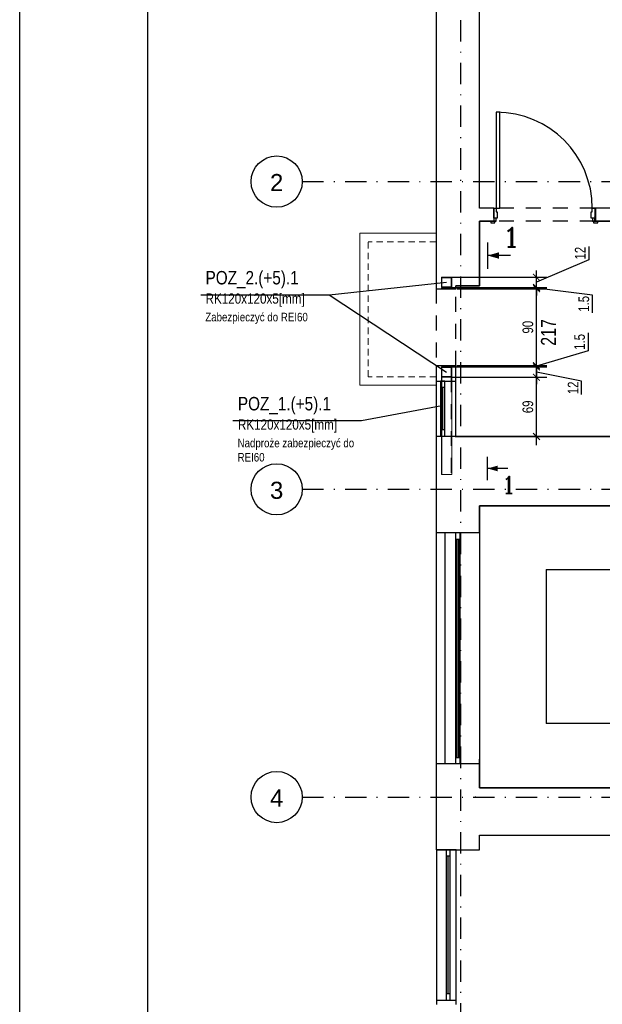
# Model space of a CAD drawing. Header units: metres. Extents: x -1886 to 3614, y -1128 to 1888.
# Tile 2 of 13: x -1886 to -1205, y -107 to 1045. Entities that reach past the tile are written whole.
import ezdxf
from ezdxf.enums import TextEntityAlignment as Align

# ---------------------------------------------------------------- set-up
doc = ezdxf.new("R2010")
doc.units = ezdxf.units.M
doc.header["$LTSCALE"] = 50
doc.header["$MEASUREMENT"] = 0
for name, pattern in [('DASHDOTX2', [1, 0.5, -0.25, 0, -0.25]), ('DO', [1, 0.5, -0.24, 0.02, -0.24]), ('DP', [0.63, 0.35, -0.28]), ('Przer. długie kreski', [0.25, 0.15, -0.1])]:
    doc.linetypes.add(name, pattern=pattern)
for name, color, linetype in [('A_osie', 7, 'Continuous'), ('A_ściany', 7, 'Continuous'), ('BS_ram', 2, 'Continuous'), ('BZ_osd', 1, 'DO'), ('BZ_txc', 1, 'Continuous'), ('BZ_txg', 3, 'Continuous'), ('BZ_txs', 2, 'Continuous'), ('BZ_wym', 1, 'Continuous'), ('K3_konstrukcja do wykonania', 2, 'Continuous'), ('K3_projektowane nadproza', 150, 'DP'), ('k3_sciany istn', 1, 'DP')]:
    doc.layers.add(name, color=color, linetype=linetype)
doc.styles.add('BIKTC', font='bikromsw.shx', dxfattribs={"width": 0.85})
doc.styles.add('BIKTS', font='bikromsw.shx', dxfattribs={"width": 0.85})
doc.styles.add('BIKWYM', font='bikromsw.shx', dxfattribs={"width": 0.8})
doc.styles.add('GENERATED_STYLE_1', font='arial.ttf')
doc.styles.add('ROMANC', font='ROMANC.SHX', dxfattribs={"width": 0.9})
doc.dimstyles.new('BZ_KP_50', dxfattribs={"dimscale": 0.5, "dimtxt": 25, "dimasz": 16, "dimexe": 24, "dimexo": 0, "dimgap": 0, "dimtad": 0, "dimdec": 1, "dimrnd": 0.5, "dimzin": 9, "dimdsep": 46, "dimtxsty": 'BIKWYM', "dimblk": 'ARCHTICK', "dimblk1": 'ARCHTICK', "dimblk2": 'WYM-KP', "dimcen": 0, "dimdle": 20, "dimclrd": 256, "dimclre": 256, "dimclrt": 7, "dimadec": 0, "dimazin": 0, "dimtfac": 0.033333, "dimtdec": 1, "dimtmove": 0, "dimatfit": 3, "dimfxl": 1, "dimtvp": 0.8, "dimtfillclr": 256, "dimtolj": 1, "dimarcsym": 0})

# ---------------------------------------------------------------- blocks, each defined once
blk = doc.blocks.new('ST2')
blk.add_line((13.77, 0), (0, 0))
blk.add_solid([(6.84, -1.95), (6.84, 1.95), (0, 0)])
blk = doc.blocks.new('eprzv')
blk.add_line((47.9, 0), (-47.9, 0))
at = {"xscale": 6, "yscale": 6, "zscale": 6, "rotation": 270}
blk.add_blockref('ST2', (0, 0), dxfattribs=at)
at = {"style": 'ROMANC'}
blk.add_attdef('PRZ', text='', height=70, rotation=270, dxfattribs=at).set_placement((32.1, -86), align=Align.CENTER)
blk = doc.blocks.new('_ArchTick')
at = {"color": 0, "linetype": 'ByBlock', "const_width": 0.15}
blk.add_lwpolyline([(-0.5, -0.5), (0.5, 0.5)], dxfattribs=at)
blk = doc.blocks.new('*D212')
at = {"layer": 'BZ_wym', "lineweight": -2}
for p, q in [((-1281.7, 547.4), (-1281.7, 636.8)), ((-1380.9, 626.8), (-1269.7, 626.8)), ((-1372, 557.4), (-1269.7, 557.4))]:
    blk.add_line(p, q, dxfattribs=at)
at = {"layer": 'Defpoints', "color": 0}
for p in [(-1380.9, 626.8), (-1281.7, 626.8), (-1372, 557.4)]:
    blk.add_point(p, dxfattribs=at)
at = {"layer": 'BZ_wym', "lineweight": -2, "xscale": 8, "yscale": 8, "zscale": 8}
for p, rotation in [((-1281.7, 626.8), 90), ((-1281.7, 557.4), 270)]:
    blk.add_blockref('_ArchTick', p, dxfattribs=dict(at, rotation=rotation))
at = {"layer": 'BZ_wym', "color": 7, "insert": (-1291.7, 592.1), "char_height": 12.5, "attachment_point": 5, "rotation": 90, "style": 'BIKWYM'}
blk.add_mtext('\\A1;69', dxfattribs=at)
blk = doc.blocks.new('WYM-KP')
blk.add_hatch(color=256).paths.add_polyline_path([(-3, 0, 1), (3, 0, 1)])
blk.add_circle((0, 0), 3)
blk = doc.blocks.new('*D213')
at = {"layer": 'BZ_wym', "lineweight": -2}
for p, q in [((-1281.7, 638.8), (-1281.7, 646.8)), ((-1380.9, 638.8), (-1269.7, 638.8)), ((-1281.7, 638.8), (-1281.7, 626.8)), ((-1380.9, 626.8), (-1269.7, 626.8)), ((-1228.8, 622.1), (-1281.7, 632.8)), ((-1281.7, 626.8), (-1281.7, 618.8)), ((-1228.8, 606.4), (-1228.8, 622.1))]:
    blk.add_line(p, q, dxfattribs=at)
at = {"layer": 'Defpoints', "color": 0}
for p in [(-1380.9, 638.8), (-1380.9, 626.8), (-1281.7, 626.8)]:
    blk.add_point(p, dxfattribs=at)
at = {"layer": 'BZ_wym', "lineweight": -2, "xscale": 8, "yscale": 8, "zscale": 8}
for p, rotation in [((-1281.7, 638.8), 270), ((-1281.7, 626.8), 90)]:
    blk.add_blockref('_ArchTick', p, dxfattribs=dict(at, rotation=rotation))
at = {"layer": 'BZ_wym', "color": 7, "insert": (-1238.8, 614.3), "char_height": 12.5, "attachment_point": 5, "rotation": 90, "style": 'BIKWYM'}
blk.add_mtext('\\A1;12', dxfattribs=at)
blk = doc.blocks.new('*D214')
at = {"layer": 'BZ_wym', "lineweight": -2}
for p, q in [((-1221.2, 678.5), (-1221.2, 657.7)), ((-1221.2, 657.7), (-1281.7, 639.6)), ((-1281.7, 640.3), (-1281.7, 648.3)), ((-1380.9, 638.8), (-1269.7, 638.8)), ((-1374.9, 640.3), (-1269.7, 640.3)), ((-1281.7, 638.8), (-1281.7, 640.3)), ((-1281.7, 638.8), (-1281.7, 630.8))]:
    blk.add_line(p, q, dxfattribs=at)
at = {"layer": 'Defpoints', "color": 0}
for p in [(-1380.9, 638.8), (-1374.9, 640.3), (-1281.7, 640.3)]:
    blk.add_point(p, dxfattribs=at)
at = {"layer": 'BZ_wym', "lineweight": -2, "xscale": 8, "yscale": 8, "zscale": 8}
for p, rotation in [((-1281.7, 640.3), 270), ((-1281.7, 638.8), 90)]:
    blk.add_blockref('_ArchTick', p, dxfattribs=dict(at, rotation=rotation))
at = {"layer": 'BZ_wym', "color": 7, "insert": (-1231.2, 668.1), "char_height": 12.5, "attachment_point": 5, "rotation": 90, "style": 'BIKWYM'}
blk.add_mtext('\\A1;1.5', dxfattribs=at)
blk = doc.blocks.new('*D215')
at = {"layer": 'BZ_wym', "lineweight": -2}
for p, q in [((-1281.7, 630.3), (-1281.7, 740.3)), ((-1374.9, 730.3), (-1269.7, 730.3)), ((-1374.9, 640.3), (-1269.7, 640.3))]:
    blk.add_line(p, q, dxfattribs=at)
at = {"layer": 'Defpoints', "color": 0}
for p in [(-1374.9, 730.3), (-1281.7, 730.3), (-1374.9, 640.3)]:
    blk.add_point(p, dxfattribs=at)
at = {"layer": 'BZ_wym', "lineweight": -2, "xscale": 8, "yscale": 8, "zscale": 8}
for p, rotation in [((-1281.7, 730.3), 90), ((-1281.7, 640.3), 270)]:
    blk.add_blockref('_ArchTick', p, dxfattribs=dict(at, rotation=rotation))
at = {"layer": 'BZ_wym', "color": 7, "insert": (-1291.7, 685.3), "char_height": 12.5, "attachment_point": 5, "rotation": 90, "style": 'BIKWYM'}
blk.add_mtext('\\A1;90', dxfattribs=at)
blk = doc.blocks.new('*D216')
at = {"layer": 'BZ_wym', "lineweight": -2}
for p, q in [((-1281.7, 731.8), (-1281.7, 739.8)), ((-1380.9, 731.8), (-1269.7, 731.8)), ((-1374.9, 730.3), (-1269.7, 730.3)), ((-1281.7, 731.8), (-1281.7, 730.3)), ((-1216.2, 722.9), (-1281.7, 731.1)), ((-1281.7, 730.3), (-1281.7, 722.3)), ((-1216.2, 702.2), (-1216.2, 722.9))]:
    blk.add_line(p, q, dxfattribs=at)
at = {"layer": 'Defpoints', "color": 0}
for p in [(-1380.9, 731.8), (-1374.9, 730.3), (-1281.7, 730.3)]:
    blk.add_point(p, dxfattribs=at)
at = {"layer": 'BZ_wym', "lineweight": -2, "xscale": 8, "yscale": 8, "zscale": 8}
for p, rotation in [((-1281.7, 731.8), 270), ((-1281.7, 730.3), 90)]:
    blk.add_blockref('_ArchTick', p, dxfattribs=dict(at, rotation=rotation))
at = {"layer": 'BZ_wym', "color": 7, "insert": (-1226.2, 712.6), "char_height": 12.5, "attachment_point": 5, "rotation": 90, "style": 'BIKWYM'}
blk.add_mtext('\\A1;1.5', dxfattribs=at)
blk = doc.blocks.new('*D217')
at = {"layer": 'BZ_wym', "lineweight": -2}
for p, q in [((-1220.5, 779.7), (-1220.5, 764)), ((-1220.5, 764), (-1281.7, 737.8)), ((-1281.7, 743.8), (-1281.7, 751.8)), ((-1380.9, 743.8), (-1269.7, 743.8)), ((-1281.7, 731.8), (-1281.7, 743.8)), ((-1380.9, 731.8), (-1269.7, 731.8)), ((-1281.7, 731.8), (-1281.7, 723.8))]:
    blk.add_line(p, q, dxfattribs=at)
at = {"layer": 'Defpoints', "color": 0}
for p in [(-1380.9, 743.8), (-1281.7, 743.8), (-1380.9, 731.8)]:
    blk.add_point(p, dxfattribs=at)
at = {"layer": 'BZ_wym', "lineweight": -2, "xscale": 8, "yscale": 8, "zscale": 8}
for p, rotation in [((-1281.7, 743.8), 270), ((-1281.7, 731.8), 90)]:
    blk.add_blockref('_ArchTick', p, dxfattribs=dict(at, rotation=rotation))
at = {"layer": 'BZ_wym', "color": 7, "insert": (-1230.5, 771.9), "char_height": 12.5, "attachment_point": 5, "rotation": 90, "style": 'BIKWYM'}
blk.add_mtext('\\A1;12', dxfattribs=at)

msp = doc.modelspace()

# ---------------------------------------------------------------- hatches: boundary and pattern name
at = {"layer": 'k3_sciany istn', "linetype": 'Continuous'}
h = msp.add_hatch(dxfattribs=at)
h.set_pattern_fill('BLOCZKI_CERAMICZNE', color=256, scale=100, style=0, pattern_type=2)
h.set_pattern_definition([(45, (-17803.143, -3955.125), (-4.9497475, 4.9497475), [])])
h.paths.add_polyline_path([(-1213.522, 809.423), (-1212.422, 809.423), (-1212.422, 824.423), (-1213.522, 824.423)])

# ---------------------------------------------------------------- linework, layer by layer
at = {"layer": 'A_osie', "color": 18, "linetype": 'DASHDOTX2', "lineweight": 5}
for p in [(-1353.219, 855.623), (-1353.219, 855.623), (-1353.219, 495.623), (-1353.219, 495.623)]:
    msp.add_point(p, dxfattribs=at)
at = {"layer": 'A_ściany', "color": 1, "linetype": 'Continuous', "lineweight": 13}
for p, q in [((-1398.892, 795.323), (-1488.492, 795.323)), ((-1488.492, 617.323), (-1488.492, 795.323)), ((-1398.892, 617.323), (-1488.492, 617.323))]:
    msp.add_line(p, q, dxfattribs=at)
at = {"layer": 'A_ściany', "color": 1, "linetype": 'Przer. długie kreski', "lineweight": 13}
for p, q in [((-1398.892, 785.323), (-1478.492, 785.323)), ((-1478.492, 627.323), (-1478.492, 785.323)), ((-1398.892, 627.323), (-1478.492, 627.323))]:
    msp.add_line(p, q, dxfattribs=at)
at = {"layer": 'BS_ram', "color": 1}
msp.add_lwpolyline([(-1886.476, -1127.557), (-1886.476, 1842.443), (3613.524, 1842.443), (3613.524, -1127.557)], close=True, dxfattribs=at)
at = {"layer": 'BS_ram'}
msp.add_lwpolyline([(-1736.476, -1102.557), (-1736.476, 1817.443), (3588.524, 1817.443), (3588.524, -1102.557)], close=True, dxfattribs=at)
at = {"layer": 'BZ_osd'}
for p, q in [((-1370.172, -430.445), (-1370.172, 1532.714)), ((-1555.729, 855.623), (2353.521, 855.623)), ((-1555.729, 495.623), (2354.533, 495.623)), ((-1555.729, 135.623), (2354.533, 135.623))]:
    msp.add_line(p, q, dxfattribs=at)
at = {"layer": 'BZ_osd', "color": 7, "linetype": 'Continuous'}
for centre in [(-1585.729, 855.623), (-1585.729, 495.623), (-1585.729, 135.623)]:
    msp.add_circle(centre, 30, dxfattribs=at)
at = {"layer": 'BZ_txc'}
msp.add_line((-1524.308, 723.284), (-1386.892, 632.823), dxfattribs=at)
for points in [[(-1674.664, 723.284), (-1524.308, 723.284), (-1386.892, 737.823)], [(-1636.833, 575.943), (-1486.477, 575.943), (-1392.392, 593.573)]]:
    msp.add_lwpolyline(points, dxfattribs=at)
at = {"layer": 'K3_konstrukcja do wykonania', "linetype": 'Continuous', "lineweight": 13}
for points in [[(-1392.892, 731.823), (-1392.892, 743.823), (-1380.892, 743.823), (-1380.892, 731.823), (-1392.892, 731.823)], [(-1392.892, 638.823), (-1392.892, 626.823), (-1380.892, 626.823), (-1380.892, 638.823), (-1392.892, 638.823)], [(-1380.892, 626.823), (-1380.892, 513.123), (-1392.892, 513.123), (-1392.892, 626.823), (-1380.892, 626.823)]]:
    msp.add_lwpolyline(points, dxfattribs=at)
for points in [[(-1392.292, 732.423), (-1392.292, 743.223), (-1381.492, 743.223), (-1381.492, 732.423)], [(-1392.292, 638.223), (-1392.292, 627.423), (-1381.492, 627.423), (-1381.492, 638.223)]]:
    msp.add_lwpolyline(points, close=True, dxfattribs=at)
at = {"layer": 'K3_konstrukcja do wykonania', "linetype": 'DP', "lineweight": 13}
for points in [[(-1392.392, 626.823), (-1392.392, 513.123)], [(-1381.392, 626.823), (-1381.392, 513.123)]]:
    msp.add_lwpolyline(points, dxfattribs=at)
at = {"layer": 'K3_projektowane nadproza', "linetype": 'DP'}
msp.add_lwpolyline([(-1375.892, 730.323), (-1398.892, 730.323), (-1398.892, 640.323), (-1375.892, 640.323)], close=True, dxfattribs=at)
at = {"layer": 'k3_sciany istn', "linetype": 'Continuous'}
for p, q in [((-1328.722, 936.823), (-1328.722, 824.423)), ((-1324.722, 936.823), (-1328.722, 936.823)), ((-1324.722, 824.423), (-1324.722, 936.823)), ((-1331.522, 824.423), (-1331.522, 812.923)), ((-1331.522, 812.923), (-1331.522, 824.423)), ((-1331.522, 824.423), (-1328.722, 824.423)), ((-1331.522, 824.423), (-1331.522, 812.923)), ((-1328.722, 824.423), (-1328.722, 820.423)), ((-1328.722, 824.423), (-1324.722, 824.423)), ((-1328.722, 820.423), (-1327.522, 820.423)), ((-1327.522, 820.423), (-1327.522, 812.923)), ((-1217.522, 812.923), (-1217.522, 820.423)), ((-1217.522, 820.423), (-1216.322, 820.423)), ((-1216.322, 820.423), (-1216.322, 824.423)), ((-1216.322, 824.423), (-1213.522, 824.423)), ((-1213.522, 824.423), (-1213.522, 812.923)), ((-1213.522, 824.423), (-1213.522, 812.923)), ((-1213.522, 824.423), (-1213.522, 812.923)), ((-1348.192, 809.423), (-1348.192, 733.723)), ((-1329.022, 809.423), (-1348.192, 809.423)), ((-1331.522, 809.423), (-1335.222, 809.423)), ((-1330.222, 809.423), (-1335.222, 809.423)), ((-1335.222, 809.423), (-1335.222, 807.523)), ((-1331.522, 809.423), (-1335.222, 809.423)), ((-1335.222, 807.523), (-1330.222, 807.523)), ((-1331.522, 812.923), (-1331.522, 809.423)), ((-1331.522, 812.923), (-1331.522, 809.423)), ((-1329.022, 812.923), (-1331.522, 812.923)), ((-1327.522, 812.923), (-1331.522, 812.923)), ((-1331.522, 812.923), (-1331.522, 809.423)), ((-1331.522, 809.423), (-1329.022, 809.423)), ((-1330.222, 807.523), (-1330.222, 809.423)), ((-1329.022, 809.423), (-1329.022, 812.923)), ((-1213.522, 812.923), (-1217.522, 812.923)), ((-1216.022, 812.923), (-1216.022, 809.423)), ((-1213.522, 812.923), (-1216.022, 812.923)), ((-1216.022, 809.423), (-1213.522, 809.423)), ((-855.222, 809.423), (-1216.022, 809.423)), ((-1209.822, 809.423), (-1214.822, 809.423)), ((-1214.822, 809.423), (-1214.822, 807.523)), ((-1214.822, 807.523), (-1209.822, 807.523)), ((-1213.522, 812.923), (-1213.522, 809.423)), ((-1213.522, 809.423), (-1213.522, 812.923)), ((-1213.522, 812.923), (-1213.522, 809.423)), ((-1213.522, 809.423), (-1209.822, 809.423)), ((-1213.522, 809.423), (-1209.822, 809.423)), ((-1209.822, 807.523), (-1209.822, 809.423)), ((-1398.892, 730.323), (-1375.892, 730.323)), ((-1348.192, 733.723), (-1375.892, 733.723)), ((-1398.892, 640.323), (-1375.892, 640.323)), ((-1398.892, 622.116), (-1375.892, 622.116)), ((-1398.892, 622.116), (-1398.892, 557.616)), ((-1388.892, 622.116), (-1393.892, 622.116)), ((-1393.892, 622.116), (-1393.892, 557.616)), ((-1392.892, 625.323), (-1392.892, 513.123)), ((-1388.892, 557.616), (-1388.892, 622.116)), ((-1375.892, 557.616), (-1375.892, 622.116)), ((-1388.892, 614.616), (-1393.892, 614.616)), ((-1391.392, 565.116), (-1391.392, 614.616)), ((-1388.892, 565.116), (-1393.892, 565.116)), ((-1393.892, 557.616), (-1388.892, 557.616)), ((-1376.922, 557.423), (-903.222, 557.423)), ((-873.722, 476.416), (-1348.422, 476.416)), ((-1348.422, 476.416), (-1348.422, 146.416)), ((-1398.892, 450.413), (-1398.892, 174.516)), ((-1388.892, 444.964), (-1388.892, 174.516)), ((-1375.892, 174.516), (-1375.892, 444.964)), ((-1370.892, 174.516), (-1370.892, 444.964)), ((-1348.422, 444.964), (-1348.422, 179.964)), ((-1375.892, 437.464), (-1370.892, 437.464)), ((-1374.392, 182.016), (-1374.392, 437.464)), ((-1372.392, 182.016), (-1372.392, 437.464)), ((-1270.422, 401.616), (-789.422, 401.616)), ((-1270.422, 401.616), (-1270.422, 221.616)), ((-1060.614, 221.616), (-1270.422, 221.616)), ((-1348.422, 174.516), (-1398.892, 174.516)), ((-1375.892, 182.016), (-1370.892, 182.016)), ((-1348.422, 146.416), (-874.422, 146.416)), ((-1398.492, 74.023), (-1398.492, -101.977)), ((-1382.492, 74.023), (-1387.492, 74.023)), ((-1387.492, 74.023), (-1387.492, -101.977)), ((-1382.492, -101.977), (-1382.492, 74.023)), ((-1375.492, -101.977), (-1375.492, 74.023)), ((-1382.492, 66.523), (-1387.492, 66.523)), ((-1384.992, -94.477), (-1384.992, 66.523)), ((-1398.492, -101.977), (-1375.492, -101.977)), ((-1382.492, -94.477), (-1387.492, -94.477)), ((-1387.492, -101.977), (-1382.492, -101.977))]:
    msp.add_line(p, q, dxfattribs=at)
at = {"layer": 'k3_sciany istn', "linetype": 'DP'}
for p, q in [((-1213.522, 824.423), (-1331.522, 824.423)), ((-1213.522, 809.423), (-1331.522, 809.423))]:
    msp.add_line(p, q, dxfattribs=at)
at = {"layer": 'k3_sciany istn', "linetype": 'Continuous', "flags": 128}
for points in [[(-1398.892, 1433.723), (-1398.892, 733.723)], [(-1348.192, 824.423), (-1348.192, 1393.223)], [(-1331.522, 824.423), (-1348.192, 824.423)], [(-1212.422, 824.423), (-1213.522, 824.423)], [(-1213.522, 824.423), (-1213.522, 809.423)], [(-1212.422, 809.423), (-1212.422, 824.423)], [(-1052.172, 824.423), (-1212.422, 824.423)], [(-1212.422, 824.423), (-1212.422, 809.423)], [(-1348.192, 809.423), (-1331.522, 809.423)], [(-1348.192, 733.723), (-1348.192, 809.423)], [(-1213.522, 809.423), (-1212.422, 809.423)], [(-1212.422, 809.423), (-890.922, 809.423)], [(-1398.892, 733.723), (-1398.892, 730.323)], [(-1375.892, 733.723), (-1348.192, 733.723)], [(-1375.892, 730.323), (-1375.892, 733.723)], [(-1398.892, 640.323), (-1398.892, 622.116)], [(-1375.892, 622.116), (-1375.892, 640.323)], [(-1398.892, 557.616), (-1375.892, 557.616)], [(-903.222, 557.416), (-1398.892, 557.416)], [(-1398.892, 557.416), (-1398.892, 444.964)], [(-1348.422, 476.416), (-903.222, 476.416)], [(-1348.422, 444.964), (-1348.422, 476.416)], [(-1398.892, 444.964), (-1348.422, 444.964)], [(-1398.892, 179.964), (-1398.892, 74.023)], [(-1348.422, 146.416), (-1348.422, 179.964)], [(-902.922, 146.416), (-1348.422, 146.416)], [(-1348.422, 90.916), (-902.922, 90.916)], [(-1348.422, 74.023), (-1348.422, 90.916)], [(-1398.892, 74.023), (-1348.422, 74.023)], [(-1375.492, 74.023), (-1398.492, 74.023)], [(-1398.492, -101.977), (-1398.492, -106.977)], [(-1375.492, -106.977), (-1375.492, -101.977)]]:
    msp.add_lwpolyline(points, dxfattribs=at)
at = {"layer": 'k3_sciany istn', "linetype": 'Continuous'}
msp.add_arc((-1328.722, 824.423), 112.4, 0, 90, dxfattribs=at)
msp.add_point((-1353.219, 135.623), dxfattribs=at)
msp.add_point((-1353.219, 135.623), dxfattribs=at)

# ---------------------------------------------------------------- block references
at = {"layer": 'BZ_txg', "xscale": 0.3214285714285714, "yscale": 0.3214285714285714, "zscale": 0.3214285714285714, "rotation": 90}
msp.add_blockref('eprzv', (-1338.808, 769.148), dxfattribs=at).add_auto_attribs({'PRZ': '1'})
at = {"layer": 'BZ_txg'}
ref = msp.add_blockref('eprzv', (-1338.808, 520.009), dxfattribs=dict(at, xscale=-0.2857142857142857, yscale=0.2857142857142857, zscale=0.2857142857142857, rotation=90))
ref.add_attrib('PRZ', '1', dxfattribs={"layer": '0', "height": 20, "style": 'ROMANC'}).set_placement((-1314.24, 490.828), align=Align.CENTER)

# ---------------------------------------------------------------- texts
at = {"layer": 'BZ_osd', "color": 7, "linetype": 'Continuous', "style": 'GENERATED_STYLE_1'}
for tag, text, p in [('2', '2', (-1585.729, 854.48)), ('3', '1', (-1585.729, 494.48)), ('4', '1', (-1585.729, 134.48))]:
    msp.add_attdef(tag, text=text, height=20, dxfattribs=at).set_placement(p, align=Align.MIDDLE_CENTER)
at = {"layer": 'BZ_txc', "char_height": 10, "width": 149.48889, "attachment_point": 1, "style": 'BIKTC'}
for s, insert in [('Zabezpieczyć do REI60', (-1669.31, 702.133)), ('Nadproże zabezpieczyć do REI60', (-1631.479, 554.792))]:
    msp.add_mtext(s, dxfattribs=dict(at, insert=insert))
at = {"layer": 'BZ_txs', "style": 'BIKTS', "width": 0.8}
msp.add_text('217', height=17.5, rotation=90, dxfattribs=at).set_placement((-1258.948, 663.565))
at = {"layer": 'BZ_txs', "char_height": 15.75, "width": 244.33751, "attachment_point": 1, "style": 'BIKTS'}
for s, insert in [('POZ_2.(+5).1^J{\\H0.7619x;RK120x120x5[mm]}', (-1668.938, 751.046)), ('POZ_1.(+5).1^J{\\H0.7619x;RK120x120x5[mm]}', (-1631.108, 603.705))]:
    msp.add_mtext(s, dxfattribs=dict(at, insert=insert))

# ---------------------------------------------------------------- dimensions: what is measured, and where the dimension line sits
at = {"layer": 'BZ_wym'}
for base, p1, p2, override, picture, middle in [((-1281.697, 743.823), (-1380.892, 731.823), (-1380.892, 743.823), {"dimdec": 0, "dimrnd": 1, "dimtmove": 1, "dimatfit": 1}, '*D217', (-1220.501, 764.045)), ((-1281.697, 730.323), (-1380.892, 731.823), (-1374.892, 730.323), {"dimrnd": 0.1, "dimtmove": 1, "dimatfit": 1}, '*D216', (-1216.191, 722.941)), ((-1281.697, 640.323), (-1380.892, 638.823), (-1374.892, 640.323), {"dimdec": 1, "dimrnd": 0.1, "dimtmove": 1, "dimatfit": 1}, '*D214', (-1221.179, 657.713)), ((-1281.697, 626.823), (-1380.892, 638.823), (-1380.892, 626.823), {"dimdec": 0, "dimrnd": 1, "dimtmove": 1, "dimatfit": 1}, '*D213', (-1228.763, 622.114))]:
    dim = msp.add_linear_dim(base=base, p1=p1, p2=p2, angle=90, dimstyle='BZ_KP_50', override=override, dxfattribs=at)
    dim.commit()
    dim.dimension.update_dxf_attribs({"geometry": picture, "text_midpoint": middle, "dimtype": 160})
for base, p1, p2, picture, middle in [((-1281.697, 730.323), (-1374.892, 640.323), (-1374.892, 730.323), '*D215', (-1291.697, 685.323)), ((-1281.697, 626.823), (-1371.965, 557.416), (-1380.892, 626.823), '*D212', (-1291.697, 592.119))]:
    dim = msp.add_linear_dim(base=base, p1=p1, p2=p2, angle=90, dimstyle='BZ_KP_50', override={"dimdec": 0, "dimrnd": 1, "dimatfit": 1}, dxfattribs=at)
    dim.commit()
    dim.dimension.update_dxf_attribs({"geometry": picture, "text_midpoint": middle})

doc.saveas('drawing.dxf')
